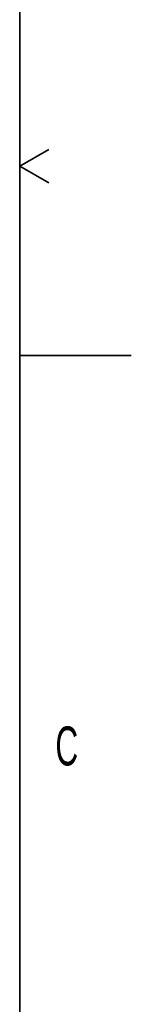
# Model space of a CAD drawing. Header units: millimetres. Extents: x 0 to 11920, y 0 to 8400.
# Tile 59 of 63: x 11720 to 11920, y 4436 to 6203. Entities that reach past the tile are written whole.
import ezdxf

# ---------------------------------------------------------------- set-up
doc = ezdxf.new("R2010")
doc.units = ezdxf.units.MM
doc.header["$LTSCALE"] = 20
doc.styles.add('SLDTEXTSTYLE0', font='TXT', dxfattribs={"width": 0.605})

msp = doc.modelspace()

# ---------------------------------------------------------------- linework, layer by layer
at = {"color": 7, "linetype": 'Continuous', "lineweight": 35}
for p, q in [((11720, 8200), (11720, 200)), ((11720, 5940), (11771.96, 5970)), ((11720, 5940), (11771.96, 5910)), ((11720, 5600), (11920, 5600))]:
    msp.add_line(p, q, dxfattribs=at)

# ---------------------------------------------------------------- texts
at = {"color": 7, "linetype": 'Continuous', "lineweight": 0, "insert": (11783.92, 4934.64), "char_height": 70, "attachment_point": 1, "style": 'SLDTEXTSTYLE0'}
msp.add_mtext('C', dxfattribs=at)

doc.saveas('drawing.dxf')
